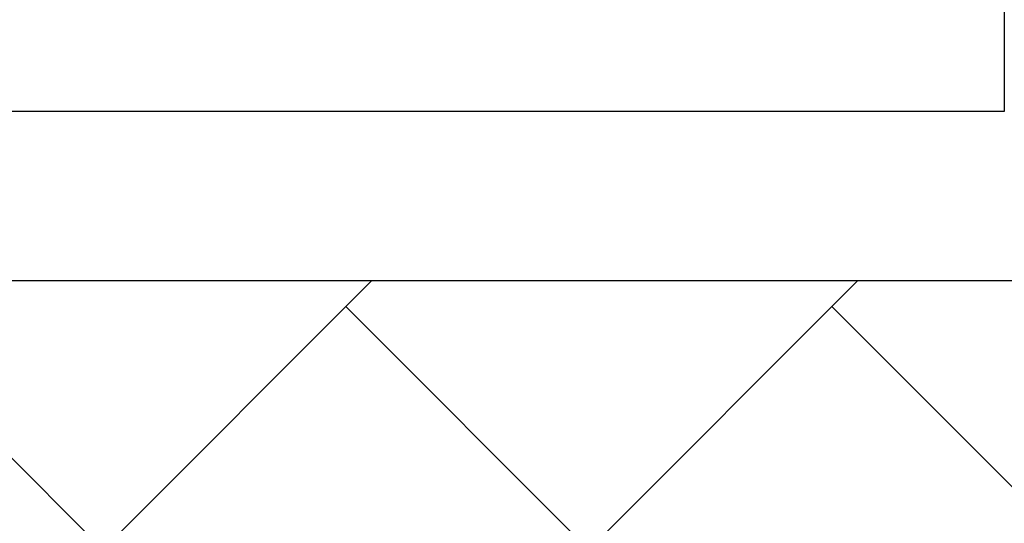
# Model space of a CAD drawing. Header units: millimetres. Extents: x 53645 to 137188, y 78097 to 135542.
# Tile 28 of 256: x 69658 to 70531, y 84488 to 84934. Entities that reach past the tile are written whole.
import ezdxf

# ---------------------------------------------------------------- set-up
doc = ezdxf.new("R2010")
doc.units = ezdxf.units.MM
doc.layers.add('GP-POKRITIE1', color=7, linetype='Continuous', lineweight=9)

# ---------------------------------------------------------------- blocks, each defined once
blk = doc.blocks.new('3432')
at = {"color": 0}
blk.add_lwpolyline([(-10170.43, 500), (-8570.43, 500), (-8570.43, 150), (-10170.43, 150)], close=True, dxfattribs=at)
blk.add_lwpolyline([(-16750.47, 150), (-16750.47, 0), (0, 0), (0, 150)], dxfattribs=at)

msp = doc.modelspace()

# ---------------------------------------------------------------- hatches: boundary and pattern name
at = {"layer": 'GP-POKRITIE1', "ltscale": 100}
h = msp.add_hatch(dxfattribs=at)
h.set_pattern_fill('AR-HBONE', color=252, scale=3, angle=90)
h.set_pattern_definition([(135, (91714.96, -74594.3), (-431.0523, 7e-14), [914.4, -304.8]), (225, (91499.43, -74378.8), (-431.0523, 7e-14), [914.4, -304.8])])
h.paths.add_polyline_path([(61350.77, 95352.74), (73025.99, 95352.92), (73025.99, 96202.83), (77925.99, 96202.83), (77925.99, 95352.83), (89579.26, 95352.83), (83067.33, 84852.82), (80101.03, 84852.84), (80101.03, 83702.83), (59350.8, 83702.5), (59350.78, 84702.83), (76101.34, 84702.83), (76200.82, 84702.83), (79101.57, 84702.83), (79101.57, 87352.82), (83151.25, 87352.81), (83151.27, 88102.8), (83001.52, 88102.8), (83001.52, 93602.83), (83151.49, 93602.83), (83151.52, 94352.83), (76926.79, 94352.84), (76926.66, 95202.83), (73926.3, 95202.78), (73926.3, 94352.88), (61350.79, 94352.73)])

# ---------------------------------------------------------------- next in the draw order: block references
msp.add_blockref('3432', (79101.57, 84702.83))

doc.saveas('drawing.dxf')
